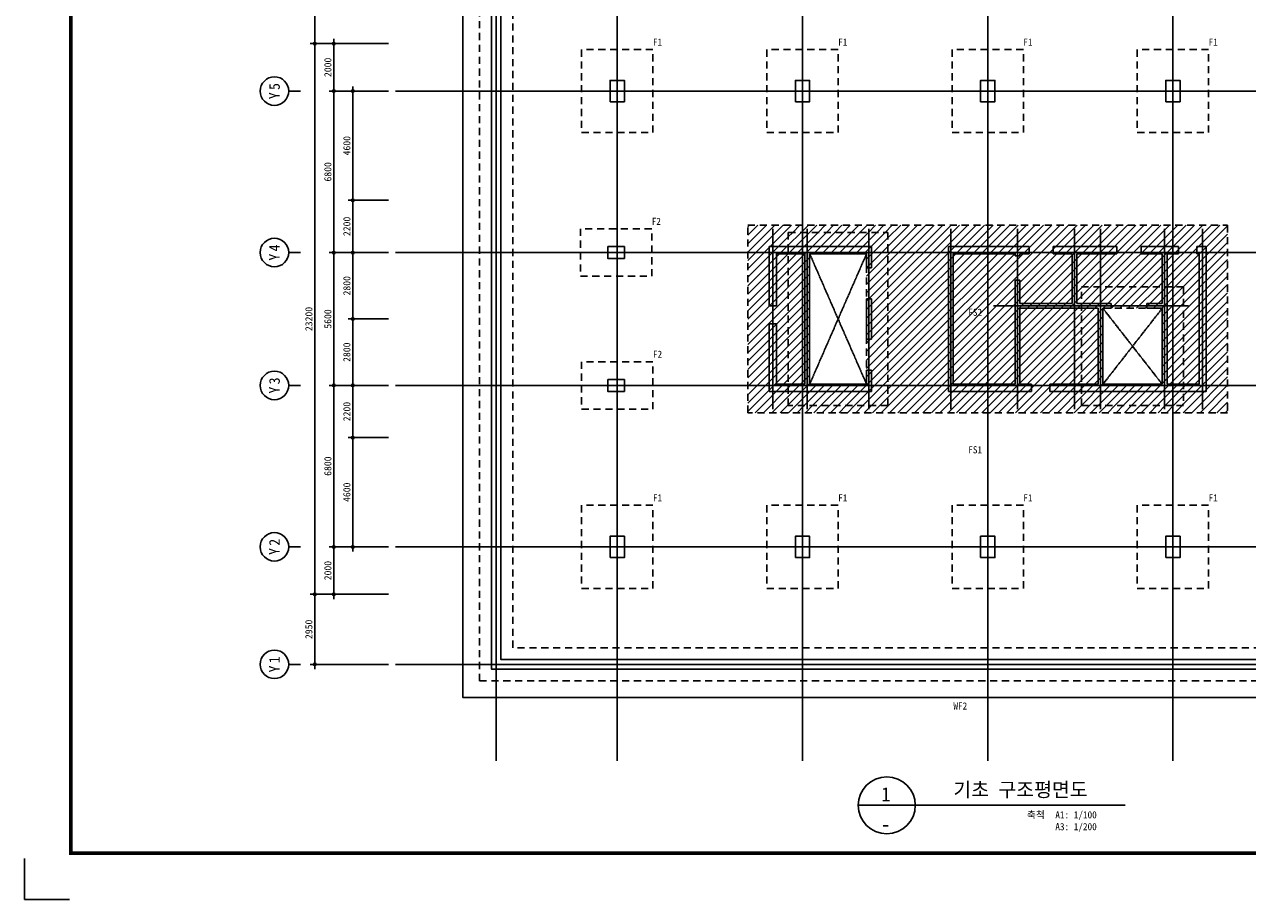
# Model space of a CAD drawing. Header units: inches. Extents: x 3669471 to 3753571, y -5560604 to -5501204.
# Tile 1 of 4: x 3669471 to 3720975, y -5560604 to -5523736. Entities that reach past the tile are written whole.
import ezdxf
from ezdxf.enums import TextEntityAlignment as Align

# ---------------------------------------------------------------- set-up
doc = ezdxf.new("R2010")
doc.units = ezdxf.units.IN
doc.header["$MEASUREMENT"] = 0
doc.linetypes.add('CEN', pattern=[66, 60, -2, 2, -2])
doc.linetypes.add('HID', pattern=[5, 3, -2])
doc.layers.get('0').update_dxf_attribs({"linetype": 'CONTINUOUS'})
for name, color, linetype in [('3', 3, 'CONTINUOUS'), ('A_GE_FORM', 7, 'CONTINUOUS'), ('CEN', 13, 'CEN'), ('DI', 1, 'CONTINUOUS'), ('DIM', 7, 'CONTINUOUS'), ('FOOT', 4, 'HID'), ('HATS', 8, 'CONTINUOUS'), ('SHEET_SD', 7, 'CONTINUOUS'), ('SY', 1, 'CONTINUOUS'), ('TE1', 3, 'CONTINUOUS'), ('TE1-F', 5, 'CONTINUOUS'), ('WA1', 2, 'CONTINUOUS')]:
    doc.layers.add(name, color=color, linetype=linetype)
doc.styles.add('GHS', font='txt')
doc.styles.add('HY울릉도 L', font='txt')
doc.styles.add('SDP-S', font='txt')
doc.styles.add('돋움체', font='txt')
doc.dimstyles.new('SMDI-3', dxfattribs={"dimtxt": 3, "dimasz": 1, "dimexe": 2, "dimexo": 3, "dimgap": 1, "dimtad": 1, "dimdsep": 46, "dimtxsty": 'HY울릉도 L', "dimblk": 'Z_DOT', "dimcen": 2.5, "dimdle": 1.5, "dimclrd": 1, "dimclre": 1, "dimclrt": 2, "dimadec": 0, "dimazin": 0, "dimtfac": 1, "dimtix": 1, "dimtmove": 2, "dimatfit": 3, "dimldrblk": 'Z_DOT', "dimfxl": 2, "dimtvp": 1, "dimtolj": 1, "dimtzin": 0, "dimarcsym": 0})
pattern_1 = [(45, (2903455.16, -2256871.9), (-176.776695, 176.776695), [])]

# ---------------------------------------------------------------- blocks, each defined once
blk = doc.blocks.new('sheet _서영')
at = {"layer": 'A_GE_FORM'}
for p, q in [((-362689.99, -1059041.18), (-362689.99, -1059058.43)), ((-362689.99, -1059041.18), (-362689.99, -1059058.43)), ((-362689.99, -1059058.43), (-362670.99, -1059058.43))]:
    blk.add_line(p, q, dxfattribs=at)
at = {"layer": 'A_GE_FORM', "const_width": 1.5}
blk.add_lwpolyline([(-361868.49, -1059038.93), (-362670.49, -1059038.93), (-362670.49, -1058483.93), (-361868.49, -1058483.93)], close=True, dxfattribs=at)
blk = doc.blocks.new('Z_DOT')
at = {"layer": 'DIM', "color": 1, "ltscale": 3}
for p, q in [((-2, 0), (2, 0)), ((0, -2), (0, 2))]:
    blk.add_line(p, q, dxfattribs=at)
for radius in [0.5, 0.25]:
    blk.add_circle((0, 0), radius, dxfattribs=at)
blk = doc.blocks.new('*D11')
at = {"layer": 'DIM', "color": 1, "lineweight": -2, "ltscale": 3, "transparency": 16777216}
for p, q in [((3684799, -5524545), (3681499, -5524545)), ((3681699, -5547645), (3681699, -5524645)), ((3684799, -5547745), (3681499, -5547745))]:
    blk.add_line(p, q, dxfattribs=at)
at = {"layer": 'DIM', "color": 1, "lineweight": -2, "ltscale": 3, "transparency": 16777216, "xscale": 100, "yscale": 100, "zscale": 100}
for p, rotation in [((3681699, -5524545), 90), ((3681699, -5547745), 270)]:
    blk.add_blockref('Z_DOT', p, dxfattribs=dict(at, rotation=rotation))
at = {"layer": 'DIM', "color": 2, "ltscale": 3, "transparency": 16777216, "insert": (3681449, -5536145), "char_height": 300, "attachment_point": 5, "rotation": 90, "style": 'SDP-S'}
blk.add_mtext('\\A1;23200', dxfattribs=at)
blk = doc.blocks.new('*D12')
at = {"layer": 'DIM', "color": 1, "lineweight": -2, "ltscale": 3, "transparency": 16777216}
for p, q in [((3684799, -5515195), (3681499, -5515195)), ((3681699, -5515295), (3681699, -5524445)), ((3684799, -5524545), (3681499, -5524545))]:
    blk.add_line(p, q, dxfattribs=at)
at = {"layer": 'DIM', "color": 1, "lineweight": -2, "ltscale": 3, "transparency": 16777216, "xscale": 100, "yscale": 100, "zscale": 100}
for p, rotation in [((3681699, -5515195), 90), ((3681699, -5524545), 270)]:
    blk.add_blockref('Z_DOT', p, dxfattribs=dict(at, rotation=rotation))
at = {"layer": 'DIM', "color": 2, "ltscale": 3, "transparency": 16777216, "insert": (3681449, -5519870), "char_height": 300, "attachment_point": 5, "rotation": 90, "style": 'SDP-S'}
blk.add_mtext('\\A1;9350', dxfattribs=at)
blk = doc.blocks.new('CCS111')
blk.add_line((0, 8), (0, 3))
blk.add_circle((0, 14), 6)
at = {"color": 3, "style": 'GHS'}
for tag, p in [('X', (-2.45, 14.02)), ('1', (1.44, 14.02))]:
    blk.add_attdef(tag, text='', height=4.5, dxfattribs=at).set_placement(p, align=Align.MIDDLE_CENTER)
blk = doc.blocks.new('*D13')
at = {"layer": 'DIM', "color": 1, "lineweight": -2, "ltscale": 3, "transparency": 16777216}
for p, q in [((3684799, -5524545), (3682299, -5524545)), ((3682499, -5524645), (3682499, -5526445)), ((3684799, -5526545), (3682299, -5526545))]:
    blk.add_line(p, q, dxfattribs=at)
at = {"layer": 'DIM', "color": 1, "lineweight": -2, "ltscale": 3, "transparency": 16777216, "xscale": 100, "yscale": 100, "zscale": 100}
for p, rotation in [((3682499, -5524545), 90), ((3682499, -5526545), 270)]:
    blk.add_blockref('Z_DOT', p, dxfattribs=dict(at, rotation=rotation))
at = {"layer": 'DIM', "color": 2, "ltscale": 3, "transparency": 16777216, "insert": (3682249, -5525545), "char_height": 300, "attachment_point": 5, "rotation": 90, "style": 'SDP-S'}
blk.add_mtext('\\A1;2000', dxfattribs=at)
blk = doc.blocks.new('*D14')
at = {"layer": 'DIM', "color": 1, "lineweight": -2, "ltscale": 3, "transparency": 16777216}
for p, q in [((3684799, -5526545), (3682299, -5526545)), ((3682499, -5526645), (3682499, -5533245)), ((3684799, -5533345), (3682299, -5533345))]:
    blk.add_line(p, q, dxfattribs=at)
at = {"layer": 'DIM', "color": 1, "lineweight": -2, "ltscale": 3, "transparency": 16777216, "xscale": 100, "yscale": 100, "zscale": 100}
for p, rotation in [((3682499, -5526545), 90), ((3682499, -5533345), 270)]:
    blk.add_blockref('Z_DOT', p, dxfattribs=dict(at, rotation=rotation))
at = {"layer": 'DIM', "color": 2, "ltscale": 3, "transparency": 16777216, "insert": (3682249, -5529945), "char_height": 300, "attachment_point": 5, "rotation": 90, "style": 'SDP-S'}
blk.add_mtext('\\A1;6800', dxfattribs=at)
blk = doc.blocks.new('*D15')
at = {"layer": 'DIM', "color": 1, "lineweight": -2, "ltscale": 3, "transparency": 16777216}
for p, q in [((3684799, -5533345), (3682299, -5533345)), ((3682499, -5533445), (3682499, -5538845)), ((3684799, -5538945), (3682299, -5538945))]:
    blk.add_line(p, q, dxfattribs=at)
at = {"layer": 'DIM', "color": 1, "lineweight": -2, "ltscale": 3, "transparency": 16777216, "xscale": 100, "yscale": 100, "zscale": 100}
for p, rotation in [((3682499, -5533345), 90), ((3682499, -5538945), 270)]:
    blk.add_blockref('Z_DOT', p, dxfattribs=dict(at, rotation=rotation))
at = {"layer": 'DIM', "color": 2, "ltscale": 3, "transparency": 16777216, "insert": (3682249, -5536145), "char_height": 300, "attachment_point": 5, "rotation": 90, "style": 'SDP-S'}
blk.add_mtext('\\A1;5600', dxfattribs=at)
blk = doc.blocks.new('*D16')
at = {"layer": 'DIM', "color": 1, "lineweight": -2, "ltscale": 3, "transparency": 16777216}
for p, q in [((3684799, -5538945), (3682299, -5538945)), ((3682499, -5539045), (3682499, -5545645)), ((3684799, -5545745), (3682299, -5545745))]:
    blk.add_line(p, q, dxfattribs=at)
at = {"layer": 'DIM', "color": 1, "lineweight": -2, "ltscale": 3, "transparency": 16777216, "xscale": 100, "yscale": 100, "zscale": 100}
for p, rotation in [((3682499, -5538945), 90), ((3682499, -5545745), 270)]:
    blk.add_blockref('Z_DOT', p, dxfattribs=dict(at, rotation=rotation))
at = {"layer": 'DIM', "color": 2, "ltscale": 3, "transparency": 16777216, "insert": (3682249, -5542345), "char_height": 300, "attachment_point": 5, "rotation": 90, "style": 'SDP-S'}
blk.add_mtext('\\A1;6800', dxfattribs=at)
blk = doc.blocks.new('*D17')
at = {"layer": 'DIM', "color": 1, "lineweight": -2, "ltscale": 3, "transparency": 16777216}
for p, q in [((3684799, -5545745), (3682299, -5545745)), ((3682499, -5545845), (3682499, -5547645)), ((3684799, -5547745), (3682299, -5547745))]:
    blk.add_line(p, q, dxfattribs=at)
at = {"layer": 'DIM', "color": 1, "lineweight": -2, "ltscale": 3, "transparency": 16777216, "xscale": 100, "yscale": 100, "zscale": 100}
for p, rotation in [((3682499, -5545745), 90), ((3682499, -5547745), 270)]:
    blk.add_blockref('Z_DOT', p, dxfattribs=dict(at, rotation=rotation))
at = {"layer": 'DIM', "color": 2, "ltscale": 3, "transparency": 16777216, "insert": (3682249, -5546745), "char_height": 300, "attachment_point": 5, "rotation": 90, "style": 'SDP-S'}
blk.add_mtext('\\A1;2000', dxfattribs=at)
blk = doc.blocks.new('*D18')
at = {"layer": 'DIM', "color": 1, "lineweight": -2, "ltscale": 3, "transparency": 16777216}
for p, q in [((3684799, -5526545), (3683099, -5526545)), ((3683299, -5526645), (3683299, -5531045)), ((3684799, -5531145), (3683099, -5531145))]:
    blk.add_line(p, q, dxfattribs=at)
at = {"layer": 'DIM', "color": 1, "lineweight": -2, "ltscale": 3, "transparency": 16777216, "xscale": 100, "yscale": 100, "zscale": 100}
for p, rotation in [((3683299, -5526545), 90), ((3683299, -5531145), 270)]:
    blk.add_blockref('Z_DOT', p, dxfattribs=dict(at, rotation=rotation))
at = {"layer": 'DIM', "color": 2, "ltscale": 3, "transparency": 16777216, "insert": (3683049, -5528845), "char_height": 300, "attachment_point": 5, "rotation": 90, "style": 'SDP-S'}
blk.add_mtext('\\A1;4600', dxfattribs=at)
blk = doc.blocks.new('*D19')
at = {"layer": 'DIM', "color": 1, "lineweight": -2, "ltscale": 3, "transparency": 16777216}
for p, q in [((3684799, -5531145), (3683099, -5531145)), ((3683299, -5531245), (3683299, -5533245)), ((3684799, -5533345), (3683099, -5533345))]:
    blk.add_line(p, q, dxfattribs=at)
at = {"layer": 'DIM', "color": 1, "lineweight": -2, "ltscale": 3, "transparency": 16777216, "xscale": 100, "yscale": 100, "zscale": 100}
for p, rotation in [((3683299, -5531145), 90), ((3683299, -5533345), 270)]:
    blk.add_blockref('Z_DOT', p, dxfattribs=dict(at, rotation=rotation))
at = {"layer": 'DIM', "color": 2, "ltscale": 3, "transparency": 16777216, "insert": (3683049, -5532245), "char_height": 300, "attachment_point": 5, "rotation": 90, "style": 'SDP-S'}
blk.add_mtext('\\A1;2200', dxfattribs=at)
blk = doc.blocks.new('*D20')
at = {"layer": 'DIM', "color": 1, "lineweight": -2, "ltscale": 3, "transparency": 16777216}
for p, q in [((3684799, -5547745), (3681499, -5547745)), ((3681699, -5550595), (3681699, -5547845)), ((3684799, -5550695), (3681499, -5550695))]:
    blk.add_line(p, q, dxfattribs=at)
at = {"layer": 'DIM', "color": 1, "lineweight": -2, "ltscale": 3, "transparency": 16777216, "xscale": 100, "yscale": 100, "zscale": 100}
for p, rotation in [((3681699, -5547745), 90), ((3681699, -5550695), 270)]:
    blk.add_blockref('Z_DOT', p, dxfattribs=dict(at, rotation=rotation))
at = {"layer": 'DIM', "color": 2, "ltscale": 3, "transparency": 16777216, "insert": (3681449, -5549220), "char_height": 300, "attachment_point": 5, "rotation": 90, "style": 'SDP-S'}
blk.add_mtext('\\A1;2950', dxfattribs=at)
blk = doc.blocks.new('*D21')
at = {"layer": 'DIM', "color": 1, "lineweight": -2, "ltscale": 3, "transparency": 16777216}
for p, q in [((3684799, -5541145), (3683099, -5541145)), ((3683299, -5545645), (3683299, -5541245)), ((3684799, -5545745), (3683099, -5545745))]:
    blk.add_line(p, q, dxfattribs=at)
at = {"layer": 'DIM', "color": 1, "lineweight": -2, "ltscale": 3, "transparency": 16777216, "xscale": 100, "yscale": 100, "zscale": 100}
for p, rotation in [((3683299, -5541145), 90), ((3683299, -5545745), 270)]:
    blk.add_blockref('Z_DOT', p, dxfattribs=dict(at, rotation=rotation))
at = {"layer": 'DIM', "color": 2, "ltscale": 3, "transparency": 16777216, "insert": (3683049, -5543445), "char_height": 300, "attachment_point": 5, "rotation": 90, "style": 'SDP-S'}
blk.add_mtext('\\A1;4600', dxfattribs=at)
blk = doc.blocks.new('*D22')
at = {"layer": 'DIM', "color": 1, "lineweight": -2, "ltscale": 3, "transparency": 16777216}
for p, q in [((3684799, -5538945), (3683099, -5538945)), ((3683299, -5541045), (3683299, -5539045)), ((3684799, -5541145), (3683099, -5541145))]:
    blk.add_line(p, q, dxfattribs=at)
at = {"layer": 'DIM', "color": 1, "lineweight": -2, "ltscale": 3, "transparency": 16777216, "xscale": 100, "yscale": 100, "zscale": 100}
for p, rotation in [((3683299, -5538945), 90), ((3683299, -5541145), 270)]:
    blk.add_blockref('Z_DOT', p, dxfattribs=dict(at, rotation=rotation))
at = {"layer": 'DIM', "color": 2, "ltscale": 3, "transparency": 16777216, "insert": (3683049, -5540045), "char_height": 300, "attachment_point": 5, "rotation": 90, "style": 'SDP-S'}
blk.add_mtext('\\A1;2200', dxfattribs=at)
blk = doc.blocks.new('*D23')
at = {"layer": 'DIM', "color": 1, "lineweight": -2, "ltscale": 3, "transparency": 16777216}
for p, q in [((3684799, -5533345), (3683099, -5533345)), ((3683299, -5533445), (3683299, -5536045)), ((3684799, -5536145), (3683099, -5536145))]:
    blk.add_line(p, q, dxfattribs=at)
at = {"layer": 'DIM', "color": 1, "lineweight": -2, "ltscale": 3, "transparency": 16777216, "xscale": 100, "yscale": 100, "zscale": 100}
for p, rotation in [((3683299, -5533345), 90), ((3683299, -5536145), 270)]:
    blk.add_blockref('Z_DOT', p, dxfattribs=dict(at, rotation=rotation))
at = {"layer": 'DIM', "color": 2, "ltscale": 3, "transparency": 16777216, "insert": (3683049, -5534745), "char_height": 300, "attachment_point": 5, "rotation": 90, "style": 'SDP-S'}
blk.add_mtext('\\A1;2800', dxfattribs=at)
blk = doc.blocks.new('*D24')
at = {"layer": 'DIM', "color": 1, "lineweight": -2, "ltscale": 3, "transparency": 16777216}
for p, q in [((3684799, -5536145), (3683099, -5536145)), ((3683299, -5536245), (3683299, -5538845)), ((3684799, -5538945), (3683099, -5538945))]:
    blk.add_line(p, q, dxfattribs=at)
at = {"layer": 'DIM', "color": 1, "lineweight": -2, "ltscale": 3, "transparency": 16777216, "xscale": 100, "yscale": 100, "zscale": 100}
for p, rotation in [((3683299, -5536145), 90), ((3683299, -5538945), 270)]:
    blk.add_blockref('Z_DOT', p, dxfattribs=dict(at, rotation=rotation))
at = {"layer": 'DIM', "color": 2, "ltscale": 3, "transparency": 16777216, "insert": (3683049, -5537545), "char_height": 300, "attachment_point": 5, "rotation": 90, "style": 'SDP-S'}
blk.add_mtext('\\A1;2800', dxfattribs=at)

msp = doc.modelspace()

# ---------------------------------------------------------------- hatches: boundary and pattern name
at = {"layer": 'HATS', "ltscale": 1000}
h = msp.add_hatch(dxfattribs=at)
h.set_pattern_fill('ANSI31', color=256, scale=2000)
h.set_pattern_definition(pattern_1)
h.paths.add_polyline_path([(3699934.29, -5532195.309), (3699934.29, -5540095.309), (3720134.29, -5540095.309), (3720134.29, -5532195.309)])
h.paths.add_polyline_path([(3705834.29, -5539795.309), (3701634.29, -5539795.309), (3701634.29, -5532495.309), (3705834.29, -5532495.309)], flags=16)
h.paths.add_polyline_path([(3704934.29, -5538895.309), (3702534.29, -5538895.309), (3702534.29, -5533395.309), (3704934.29, -5533395.309)], flags=0)
h.paths.add_polyline_path([(3713984.29, -5534795.309), (3718284.29, -5534795.309), (3718284.29, -5539795.309), (3713984.29, -5539795.309)], flags=16)
h.paths.add_polyline_path([(3714884.29, -5535695.309), (3717384.29, -5535695.309), (3717384.29, -5538895.309), (3714884.29, -5538895.309)], flags=0)
h = msp.add_hatch(dxfattribs=at)
h.set_pattern_fill('ANSI31', color=256, scale=2000)
h.set_pattern_definition(pattern_1)
h.paths.add_polyline_path([(3705834.29, -5532495.309), (3701634.29, -5532495.309), (3701634.29, -5539795.309), (3705834.29, -5539795.309)])
h.paths.add_polyline_path([(3704934.29, -5538895.309), (3702534.29, -5538895.309), (3702534.29, -5533395.309), (3704934.29, -5533395.309)], flags=16)
h.paths.add_polyline_path([(3713984.29, -5539795.309), (3718284.29, -5539795.309), (3718284.29, -5534795.309), (3713984.29, -5534795.309)])
h.paths.add_polyline_path([(3714884.29, -5535695.309), (3717384.29, -5535695.309), (3717384.29, -5538895.309), (3714884.29, -5538895.309)], flags=16)

# ---------------------------------------------------------------- linework, layer by layer
at = {"layer": 'CEN'}
for p, q in [((3689334.29, -5510409.833), (3689334.29, -5554758.274)), ((3694434.29, -5510409.833), (3694434.29, -5554758.274)), ((3702234.29, -5510409.833), (3702234.29, -5554758.274)), ((3710034.29, -5510409.833), (3710034.29, -5554758.274)), ((3717834.29, -5510409.833), (3717834.29, -5554758.274)), ((3685098.874, -5526545.309), (3735957.54, -5526545.309)), ((3700984.29, -5532345.309), (3700984.29, -5539945.309)), ((3702434.29, -5532345.309), (3702434.29, -5539945.309)), ((3705034.29, -5532345.309), (3705034.29, -5539945.309)), ((3708484.29, -5532345.309), (3708484.29, -5539945.309)), ((3711284.29, -5532345.309), (3711284.29, -5539945.309)), ((3713684.29, -5532345.309), (3713684.29, -5539945.309)), ((3714784.29, -5532345.309), (3714784.29, -5539945.309)), ((3717484.29, -5532345.309), (3717484.29, -5539945.309)), ((3719084.29, -5532345.309), (3719084.29, -5539945.309)), ((3685098.874, -5533345.309), (3735957.54, -5533345.309)), ((3702534.29, -5533395.309), (3704934.29, -5538895.309)), ((3702534.29, -5538895.309), (3704934.29, -5533395.309)), ((3710284.29, -5535595.309), (3718484.29, -5535595.309)), ((3717384.29, -5535695.309), (3714884.29, -5538895.309)), ((3714884.29, -5535695.309), (3717384.29, -5538895.309)), ((3685098.874, -5538945.309), (3735957.54, -5538945.309)), ((3685098.874, -5545745.309), (3735957.54, -5545745.309)), ((3685098.874, -5550695.309), (3735957.54, -5550695.309))]:
    msp.add_line(p, q, dxfattribs=at)
at = {"layer": 'FOOT', "ltscale": 100}
for points in [[(3724834.29, -5520895.309), (3731434.29, -5520895.309), (3731434.29, -5551395.309), (3688634.29, -5551395.309), (3688634.29, -5520895.309), (3718134.29, -5520895.309)], [(3724834.29, -5520895.309), (3724834.29, -5522295.309), (3730034.29, -5522295.309), (3730034.29, -5549995.309), (3690034.29, -5549995.309), (3690034.29, -5522295.309), (3718134.29, -5522295.309)]]:
    msp.add_lwpolyline(points, dxfattribs=at)
for points in [[(3692934.29, -5528295.31), (3695934.29, -5528295.31), (3695934.29, -5524795.31), (3692934.29, -5524795.31)], [(3700734.29, -5528295.309), (3703734.29, -5528295.309), (3703734.29, -5524795.309), (3700734.29, -5524795.309)], [(3708534.29, -5528295.309), (3711534.29, -5528295.309), (3711534.29, -5524795.309), (3708534.29, -5524795.309)], [(3716334.29, -5528295.309), (3719334.29, -5528295.309), (3719334.29, -5524795.309), (3716334.29, -5524795.309)], [(3692884.29, -5534345.309), (3695884.29, -5534345.309), (3695884.29, -5532345.309), (3692884.29, -5532345.309)], [(3699934.29, -5532195.309), (3720134.29, -5532195.309), (3720134.29, -5540095.309), (3699934.29, -5540095.309)], [(3701634.29, -5532495.309), (3705834.29, -5532495.309), (3705834.29, -5539795.309), (3701634.29, -5539795.309)], [(3702534.29, -5533395.309), (3704934.29, -5533395.309), (3704934.29, -5538895.309), (3702534.29, -5538895.309)], [(3713984.29, -5534795.309), (3718284.29, -5534795.309), (3718284.29, -5539795.309), (3713984.29, -5539795.309)], [(3714884.29, -5535695.309), (3717384.29, -5535695.309), (3717384.29, -5538895.309), (3714884.29, -5538895.309)], [(3692934.29, -5539945.309), (3695934.29, -5539945.309), (3695934.29, -5537945.309), (3692934.29, -5537945.309)], [(3692934.29, -5547495.309), (3695934.29, -5547495.309), (3695934.29, -5543995.309), (3692934.29, -5543995.309)], [(3700734.29, -5547495.309), (3703734.29, -5547495.309), (3703734.29, -5543995.309), (3700734.29, -5543995.309)], [(3708534.29, -5547495.31), (3711534.29, -5547495.31), (3711534.29, -5543995.31), (3708534.29, -5543995.31)], [(3716334.29, -5547495.309), (3719334.29, -5547495.309), (3719334.29, -5543995.309), (3716334.29, -5543995.309)]]:
    msp.add_lwpolyline(points, close=True, dxfattribs=at)
at = {"layer": 'SY'}
msp.add_line((3704582.551, -5556634.787), (3715828.719, -5556634.787), dxfattribs=at)
at = {"layer": 'SY', "ltscale": 1000}
msp.add_lwpolyline([(3724834.29, -5520895.309), (3725534.29, -5520195.309), (3732134.29, -5520195.309), (3732134.29, -5552095.309), (3687934.29, -5552095.309), (3687934.29, -5520195.309), (3693534.29, -5520195.309), (3694234.29, -5520895.309)], dxfattribs=at)
at = {"layer": 'SY'}
msp.add_circle((3705782.551, -5556634.787), 1200, dxfattribs=at)
at = {"layer": 'WA1'}
for p, q in [((3702334.29, -5533395.309), (3702334.29, -5538895.309)), ((3702534.29, -5533395.309), (3702534.29, -5538895.309)), ((3711184.29, -5533395.309), (3711184.29, -5533485.309)), ((3711184.29, -5533485.309), (3711384.29, -5533485.309)), ((3711384.29, -5533395.309), (3711384.29, -5533485.309)), ((3711774.29, -5533395.309), (3711774.29, -5533095.309)), ((3712794.29, -5533395.309), (3712794.29, -5533095.309)), ((3713584.29, -5533395.309), (3713584.29, -5535495.309)), ((3713784.29, -5533395.309), (3713784.29, -5535495.309)), ((3715474.29, -5533395.309), (3715474.29, -5533095.309)), ((3716494.29, -5533395.309), (3716494.29, -5533095.309)), ((3717384.29, -5533395.309), (3717384.29, -5535495.309)), ((3717584.29, -5533395.309), (3717584.29, -5538895.309)), ((3718074.29, -5533095.309), (3718074.29, -5533395.309)), ((3718844.29, -5533095.309), (3718844.29, -5533395.309)), ((3704934.29, -5533995.309), (3705134.29, -5533995.309)), ((3711184.29, -5534505.309), (3711184.29, -5538895.309)), ((3711184.29, -5534505.309), (3711384.29, -5534505.309)), ((3711384.29, -5534505.309), (3711384.29, -5535495.309)), ((3700834.29, -5535585.309), (3701134.29, -5535585.309)), ((3705134.29, -5535295.309), (3704934.29, -5535295.309)), ((3711384.29, -5535495.309), (3713584.29, -5535495.309)), ((3713784.29, -5535495.309), (3715234.542, -5535495.309)), ((3715234.542, -5535495.309), (3715234.542, -5535695.31)), ((3716734.542, -5535495.309), (3717384.29, -5535495.309)), ((3716734.542, -5535495.309), (3716734.542, -5535695.309)), ((3711384.29, -5535695.309), (3711384.29, -5538895.309)), ((3711384.29, -5535695.309), (3714684.29, -5535695.309)), ((3714684.29, -5535695.309), (3714684.29, -5538895.309)), ((3714884.29, -5535695.309), (3714884.29, -5538895.309)), ((3714884.29, -5535695.309), (3715234.542, -5535695.309)), ((3716734.542, -5535695.309), (3717384.29, -5535695.309)), ((3717384.29, -5535695.309), (3717384.29, -5538895.309)), ((3700834.29, -5536355.309), (3701134.29, -5536355.309)), ((3704934.29, -5536995.309), (3705134.29, -5536995.309)), ((3705134.29, -5538295.309), (3704934.29, -5538295.309)), ((3711874.29, -5539195.309), (3711874.29, -5538895.309)), ((3712644.29, -5539195.309), (3712644.29, -5538895.309))]:
    msp.add_line(p, q, dxfattribs=at)
for points in [[(3725634.29, -5521395.309), (3730934.29, -5521395.309), (3730934.29, -5550895.309), (3689134.29, -5550895.309), (3689134.29, -5521395.309), (3718134.29, -5521395.309)], [(3725334.29, -5521795.309), (3730534.29, -5521795.309), (3730534.29, -5550495.309), (3689534.29, -5550495.309), (3689534.29, -5521795.309), (3718134.29, -5521795.309)], [(3700834.29, -5535585.309), (3700834.29, -5533095.309), (3705134.29, -5533095.309), (3705134.29, -5533995.309)], [(3701134.29, -5535585.309), (3701134.29, -5533395.309), (3702334.29, -5533395.309)], [(3702534.29, -5533395.309), (3704934.29, -5533395.309), (3704934.29, -5533995.309)], [(3711874.29, -5539195.309), (3708384.29, -5539195.309), (3708384.29, -5533095.309), (3711774.29, -5533095.309)], [(3711184.29, -5538895.309), (3708584.29, -5538895.309), (3708584.29, -5533395.309), (3711184.29, -5533395.309)], [(3711384.29, -5533395.309), (3711774.29, -5533395.309)], [(3718844.29, -5533095.309), (3719234.29, -5533095.309), (3719234.29, -5539195.309), (3712644.29, -5539195.309)], [(3712794.29, -5533095.309), (3715474.29, -5533095.309)], [(3712794.29, -5533395.309), (3713584.29, -5533395.309)], [(3713784.29, -5533395.309), (3715474.29, -5533395.309)], [(3716494.29, -5533095.309), (3718074.29, -5533095.309)], [(3716494.29, -5533395.309), (3717384.29, -5533395.309)], [(3717584.29, -5533395.309), (3718074.29, -5533395.309)], [(3718844.29, -5533395.309), (3718934.29, -5533395.309), (3718934.29, -5538895.309), (3717584.29, -5538895.309)], [(3704934.29, -5535295.309), (3704934.29, -5536995.309)], [(3705134.29, -5535295.309), (3705134.29, -5536995.309)], [(3705134.29, -5538295.309), (3705134.29, -5539195.309), (3700834.29, -5539195.309), (3700834.29, -5536355.309)], [(3702334.29, -5538895.309), (3701134.29, -5538895.309), (3701134.29, -5536355.309)], [(3704934.29, -5538295.309), (3704934.29, -5538895.309), (3702534.29, -5538895.309)], [(3711874.29, -5538895.309), (3711384.29, -5538895.309)], [(3714684.29, -5538895.309), (3712644.29, -5538895.309)], [(3717384.29, -5538895.309), (3714884.29, -5538895.309)]]:
    msp.add_lwpolyline(points, dxfattribs=at)
for points in [[(3694134.29, -5526995.309), (3694734.29, -5526995.309), (3694734.29, -5526095.309), (3694134.29, -5526095.309)], [(3701934.29, -5526995.309), (3702534.29, -5526995.309), (3702534.29, -5526095.309), (3701934.29, -5526095.309)], [(3709734.29, -5526995.309), (3710334.29, -5526995.309), (3710334.29, -5526095.309), (3709734.29, -5526095.309)], [(3717534.29, -5526995.309), (3718134.29, -5526995.309), (3718134.29, -5526095.309), (3717534.29, -5526095.309)], [(3694034.29, -5533095.309), (3694034.29, -5533595.309), (3694734.29, -5533595.309), (3694734.29, -5533095.309)], [(3694034.29, -5538695.309), (3694034.29, -5539195.309), (3694734.29, -5539195.309), (3694734.29, -5538695.309)], [(3694134.29, -5546195.309), (3694734.29, -5546195.309), (3694734.29, -5545295.309), (3694134.29, -5545295.309)], [(3701934.29, -5546195.309), (3702534.29, -5546195.309), (3702534.29, -5545295.309), (3701934.29, -5545295.309)], [(3709734.29, -5546195.309), (3710334.29, -5546195.309), (3710334.29, -5545295.309), (3709734.29, -5545295.309)], [(3717534.29, -5546195.309), (3718134.29, -5546195.309), (3718134.29, -5545295.309), (3717534.29, -5545295.309)]]:
    msp.add_lwpolyline(points, close=True, dxfattribs=at)

# ---------------------------------------------------------------- block references
at = {"layer": '3', "xscale": 100, "yscale": 100, "zscale": 100}
msp.add_blockref('sheet _서영', (39938470.4, 100345239.336), dxfattribs=at)
at = {"layer": 'DI'}
ref = msp.add_blockref('CCS111', (3681398.874, -5526545.309), dxfattribs=dict(at, xscale=100, yscale=100, zscale=100, rotation=90))
ref.add_attrib('1', '5', dxfattribs={"layer": '0', "color": 3, "height": 450, "rotation": 90, "style": '돋움체'}).set_placement((3679998.079, -5526351.559), align=Align.MIDDLE_CENTER)
ref.add_attrib('X', 'Y', dxfattribs={"layer": '0', "color": 3, "height": 450, "rotation": 90, "style": '돋움체'}).set_placement((3679997.083, -5526740.514), align=Align.MIDDLE_CENTER)
ref = msp.add_blockref('CCS111', (3681398.874, -5533345.309), dxfattribs=dict(at, xscale=100, yscale=100, zscale=100, rotation=90))
ref.add_attrib('1', '4', dxfattribs={"layer": '0', "color": 3, "height": 450, "rotation": 90, "style": '돋움체'}).set_placement((3679998.079, -5533151.559), align=Align.MIDDLE_CENTER)
ref.add_attrib('X', 'Y', dxfattribs={"layer": '0', "color": 3, "height": 450, "rotation": 90, "style": '돋움체'}).set_placement((3679997.083, -5533540.514), align=Align.MIDDLE_CENTER)
ref = msp.add_blockref('CCS111', (3681398.874, -5538945.309), dxfattribs=dict(at, xscale=100, yscale=100, zscale=100, rotation=90))
ref.add_attrib('1', '3', dxfattribs={"layer": '0', "color": 3, "height": 450, "rotation": 90, "style": '돋움체'}).set_placement((3679998.079, -5538751.559), align=Align.MIDDLE_CENTER)
ref.add_attrib('X', 'Y', dxfattribs={"layer": '0', "color": 3, "height": 450, "rotation": 90, "style": '돋움체'}).set_placement((3679997.083, -5539140.514), align=Align.MIDDLE_CENTER)
ref = msp.add_blockref('CCS111', (3681398.874, -5545745.309), dxfattribs=dict(at, xscale=100, yscale=100, zscale=100, rotation=90))
ref.add_attrib('1', '2', dxfattribs={"layer": '0', "color": 3, "height": 450, "rotation": 90, "style": '돋움체'}).set_placement((3679998.079, -5545551.559), align=Align.MIDDLE_CENTER)
ref.add_attrib('X', 'Y', dxfattribs={"layer": '0', "color": 3, "height": 450, "rotation": 90, "style": '돋움체'}).set_placement((3679997.083, -5545940.514), align=Align.MIDDLE_CENTER)
ref = msp.add_blockref('CCS111', (3681398.874, -5550695.309), dxfattribs=dict(at, xscale=100, yscale=100, zscale=100, rotation=90))
ref.add_attrib('1', '1', dxfattribs={"layer": '0', "color": 3, "height": 450, "rotation": 90, "style": '돋움체'}).set_placement((3679998.079, -5550501.559), align=Align.MIDDLE_CENTER)
ref.add_attrib('X', 'Y', dxfattribs={"layer": '0', "color": 3, "height": 450, "rotation": 90, "style": '돋움체'}).set_placement((3679997.083, -5550890.514), align=Align.MIDDLE_CENTER)

# ---------------------------------------------------------------- texts
at = {"layer": 'SHEET_SD', "color": 3, "style": '돋움체'}
for s, p in [('1', (3705746.968, -5556168.122)), ('-', (3705741.475, -5557428.696))]:
    msp.add_text(s, height=600, dxfattribs=at).set_placement(p, align=Align.MIDDLE)
at = {"layer": 'TE1', "linetype": 'Continuous', "style": '돋움체'}
msp.add_text('기초 구조평면도', height=600, dxfattribs=at).set_placement((3708587.246, -5556453.378), align=Align.BOTTOM_LEFT)
for s, p in [('축척', (3712437.63, -5557273.237)), ('A1: 1/100', (3714626.332, -5557273.237)), ('A3: 1/200', (3714626.332, -5557773.237))]:
    msp.add_text(s, height=300, dxfattribs=at).set_placement(p, align=Align.BOTTOM_RIGHT)
at = {"layer": 'TE1-F', "style": '돋움체'}
for s, p in [('F1', (3695935.237, -5524630.432)), ('F1', (3703735.237, -5524630.431)), ('F1', (3711535.237, -5524630.431)), ('F1', (3719335.237, -5524630.432)), ('F2', (3695885.237, -5532180.431)), ('FS2', (3709214.118, -5536011.721)), ('F2', (3695935.237, -5537780.431)), ('FS1', (3709214.118, -5541804.908)), ('F1', (3695935.237, -5543830.431)), ('F1', (3703735.237, -5543830.431)), ('F1', (3711535.237, -5543830.432)), ('F1', (3719335.237, -5543830.431)), ('WF2', (3708589.716, -5552597.65))]:
    msp.add_text(s, height=300, dxfattribs=at).set_placement(p)

# ---------------------------------------------------------------- dimensions: what is measured, and where the dimension line sits
at = {"layer": 'DIM', "ltscale": 3}
for base, p1, p2, angle, picture, middle in [((3681698.874, -5524545.309), (3685098.874, -5515195.309), (3685098.874, -5524545.309), 90, '*D12', (3681448.671, -5519870.309)), ((3681698.874, -5524545.309), (3685098.874, -5547745.309), (3685098.874, -5524545.309), 90, '*D11', (3681448.671, -5536145.309)), ((3682498.874, -5526545.309), (3685098.874, -5524545.309), (3685098.874, -5526545.309), 90, '*D13', (3682248.671, -5525545.309)), ((3682498.874, -5533345.309), (3685098.874, -5526545.309), (3685098.874, -5533345.309), 90, '*D14', (3682248.671, -5529945.309)), ((3683298.916, -5531145.309), (3685098.874, -5526545.309), (3685098.874, -5531145.309), 90, '*D18', (3683048.713, -5528845.309)), ((3683298.916, -5533345.309), (3685098.874, -5531145.309), (3685098.874, -5533345.309), 90, '*D19', (3683048.713, -5532245.309)), ((3682498.874, -5538945.309), (3685098.874, -5533345.309), (3685098.874, -5538945.309), 90, '*D15', (3682248.671, -5536145.309)), ((3683298.916, -5536145.309), (3685098.874, -5533345.309), (3685098.874, -5536145.309), 90, '*D23', (3683048.713, -5534745.309)), ((3683298.916, -5538945.309), (3685098.874, -5536145.309), (3685098.874, -5538945.309), 90, '*D24', (3683048.713, -5537545.309)), ((3682498.874, -5545745.309), (3685098.874, -5538945.309), (3685098.874, -5545745.309), 90, '*D16', (3682248.671, -5542345.309)), ((3683298.916, -5538945.309), (3685098.874, -5541145.309), (3685098.874, -5538945.309), 270, '*D22', (3683048.713, -5540045.309)), ((3683298.916, -5541145.309), (3685098.874, -5545745.309), (3685098.874, -5541145.309), 270, '*D21', (3683048.713, -5543445.309)), ((3682498.874, -5547745.309), (3685098.874, -5545745.309), (3685098.874, -5547745.309), 90, '*D17', (3682248.671, -5546745.309)), ((3681698.874, -5547745.309), (3685098.874, -5550695.309), (3685098.874, -5547745.309), 270, '*D20', (3681448.671, -5549220.309))]:
    dim = msp.add_linear_dim(base=base, p1=p1, p2=p2, angle=angle, dimstyle='SMDI-3', override={"dimscale": 100, "dimtxsty": 'SDP-S'}, dxfattribs=at)
    dim.commit()
    dim.dimension.update_dxf_attribs({"geometry": picture, "text_midpoint": middle})

doc.saveas('drawing.dxf')
